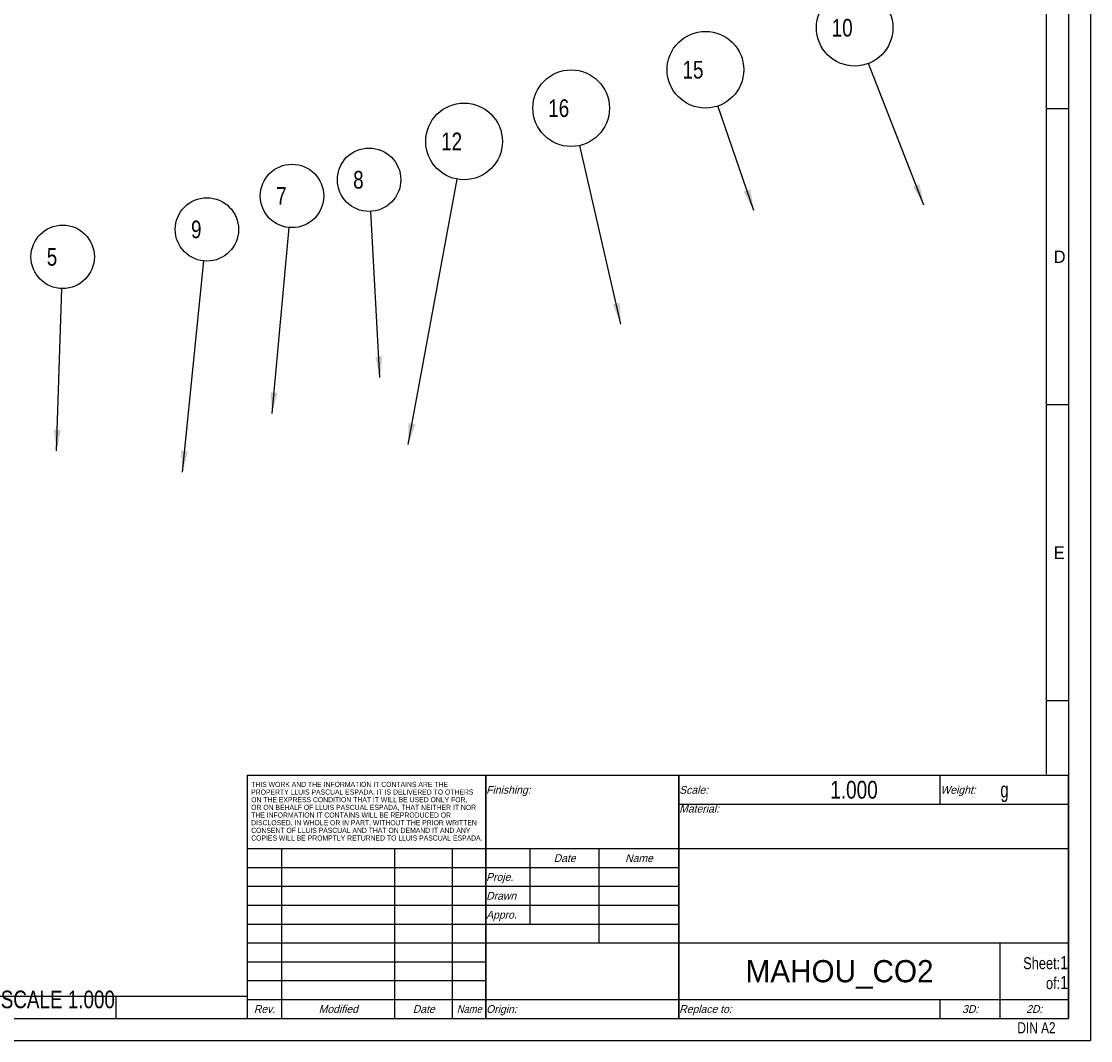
# Model space of a CAD drawing. Header units: inches. Extents: x 0 to 23.4, y 0 to 16.5.
# Tile 26 of 38: x 13.9 to 23.4, y 0 to 9. Entities that reach past the tile are written whole.
import ezdxf

# ---------------------------------------------------------------- set-up
doc = ezdxf.new("R2010")
doc.units = ezdxf.units.IN
doc.header["$LTSCALE"] = 1.28622
doc.header["$MEASUREMENT"] = 0
doc.layers.get('0').update_dxf_attribs({"linetype": 'CONTINUOUS'})
doc.layers.add('035__NOTES', color=7, linetype='CONTINUOUS')
doc.styles.get("Standard").update_dxf_attribs({"font": 'txt', "width": 0.8})
doc.styles.add('TEXTSTYLE_2', font='txt')
doc.styles.add('TEXTSTYLE_3', font='txt', dxfattribs={"width": 0.9})
doc.styles.add('TEXTSTYLE_4', font='txt', dxfattribs={"width": 0.7})
doc.dimstyles.get("Standard").update_dxf_attribs({"dimtxt": 0.15625, "dimasz": 0.1875, "dimexe": 0.125, "dimexo": 0.0625, "dimgap": 0.09, "dimtad": 0, "dimtih": 1, "dimtoh": 1, "dimzin": 4, "dimdsep": 46, "dimtxsty": 'STANDARD', "dimblk": '_FILLED', "dimblk1": '_FILLED', "dimblk2": '_FILLED', "dimcen": 0.09, "dimazin": 1, "dimtp": 0.01, "dimtm": 0.01, "dimtfac": 1, "dimtofl": 0, "dimtmove": 0, "dimatfit": 3, "dimldrblk": '_FILLED', "dimfxl": 1, "dimtolj": 1, "dimtzin": 4, "dimarcsym": 0})

# ---------------------------------------------------------------- blocks, each defined once
blk = doc.blocks.new('CAJETIN_BL0', base_point=(19.5473, 5.8465))
at = {"color": 7, "linetype": 'CONTINUOUS'}
for p, q in [((23.189, 11.4961), (23.189, 0.1969)), ((15.9053, 2.3528), (23.1888, 2.3528)), ((15.9053, 2.3528), (15.9053, 0.1969)), ((18.0217, 2.3528), (18.0217, 0.1969)), ((19.7343, 2.3529), (19.7343, 0.1969)), ((15.9056, 1.7027), (23.1891, 1.7027)), ((18.0224, 0.8662), (23.1893, 0.8662))]:
    blk.add_line(p, q, dxfattribs=at)
blk = doc.blocks.new('_FILLED')
at = {"color": 0, "linetype": 'BYBLOCK'}
blk.add_solid([(0, 0), (-1, 0.167), (-1, -0.167)], dxfattribs=at)
blk = doc.blocks.new('BALLOON_BL5', base_point=(14.2673, 6.9514))
at = {"color": 7, "linetype": 'CONTINUOUS'}
blk.add_circle((14.2673, 6.9514), 0.2812, dxfattribs=at)
at = {"color": 7, "linetype": 'CONTINUOUS', "insert": (14.0798, 7.0295), "char_height": 0.15625, "width": 0.375, "attachment_point": 1, "line_spacing_factor": 0.9}
blk.add_mtext(' 5 ', dxfattribs=at)
blk = doc.blocks.new('BALLOON_BL7', base_point=(16.3018, 7.4914))
at = {"color": 7, "linetype": 'CONTINUOUS'}
blk.add_circle((16.3018, 7.4914), 0.2812, dxfattribs=at)
at = {"color": 7, "linetype": 'CONTINUOUS', "insert": (16.1143, 7.5695), "char_height": 0.15625, "width": 0.375, "attachment_point": 1, "line_spacing_factor": 0.9}
blk.add_mtext(' 7 ', dxfattribs=at)
blk = doc.blocks.new('BALLOON_BL8', base_point=(16.9852, 7.635))
at = {"color": 7, "linetype": 'CONTINUOUS'}
blk.add_circle((16.9852, 7.635), 0.2812, dxfattribs=at)
at = {"color": 7, "linetype": 'CONTINUOUS', "insert": (16.7977, 7.7131), "char_height": 0.15625, "width": 0.375, "attachment_point": 1, "line_spacing_factor": 0.9}
blk.add_mtext(' 8 ', dxfattribs=at)
blk = doc.blocks.new('BALLOON_BL9', base_point=(15.5468, 7.1944))
at = {"color": 7, "linetype": 'CONTINUOUS'}
blk.add_circle((15.5468, 7.1944), 0.2812, dxfattribs=at)
at = {"color": 7, "linetype": 'CONTINUOUS', "insert": (15.3593, 7.2726), "char_height": 0.15625, "width": 0.375, "attachment_point": 1, "line_spacing_factor": 0.9}
blk.add_mtext(' 9 ', dxfattribs=at)
blk = doc.blocks.new('BALLOON_BL10', base_point=(17.828, 7.975))
at = {"color": 7, "linetype": 'CONTINUOUS'}
blk.add_circle((17.828, 7.975), 0.34, dxfattribs=at)
at = {"color": 7, "linetype": 'CONTINUOUS', "insert": (17.578, 8.0532), "char_height": 0.15625, "width": 0.5, "attachment_point": 1, "line_spacing_factor": 0.9}
blk.add_mtext(' 12 ', dxfattribs=at)
blk = doc.blocks.new('BALLOON_BL13', base_point=(19.9691, 8.6108))
at = {"color": 7, "linetype": 'CONTINUOUS'}
blk.add_circle((19.9691, 8.6108), 0.34, dxfattribs=at)
at = {"color": 7, "linetype": 'CONTINUOUS', "insert": (19.7191, 8.689), "char_height": 0.15625, "width": 0.5, "attachment_point": 1, "line_spacing_factor": 0.9}
blk.add_mtext(' 15 ', dxfattribs=at)
blk = doc.blocks.new('BALLOON_BL14', base_point=(18.7781, 8.2698))
at = {"color": 7, "linetype": 'CONTINUOUS'}
blk.add_circle((18.7781, 8.2698), 0.34, dxfattribs=at)
at = {"color": 7, "linetype": 'CONTINUOUS', "insert": (18.5281, 8.348), "char_height": 0.15625, "width": 0.5, "attachment_point": 1, "line_spacing_factor": 0.9}
blk.add_mtext(' 16 ', dxfattribs=at)
blk = doc.blocks.new('BALLOON_BL17', base_point=(21.2928, 8.9836))
at = {"layer": '035__NOTES', "color": 7, "linetype": 'CONTINUOUS'}
blk.add_circle((21.2928, 8.9836), 0.34, dxfattribs=at)
at = {"layer": '035__NOTES', "color": 7, "linetype": 'CONTINUOUS', "insert": (21.0428, 9.0617), "char_height": 0.15625, "width": 0.5, "attachment_point": 1, "line_spacing_factor": 0.9}
blk.add_mtext(' 10 ', dxfattribs=at)

msp = doc.modelspace()

# ---------------------------------------------------------------- linework, layer by layer
at = {"color": 7, "linetype": 'CONTINUOUS'}
for p, q in [((23.3858, 16.5354), (23.3858, 0)), ((23.189, 16.3386), (23.189, 0.1969)), ((22.9921, 16.1417), (22.9921, 2.3618)), ((22.9921, 8.2673), (23.189, 8.2673)), ((22.9921, 5.6425), (23.189, 5.6425)), ((22.9921, 3.0177), (23.189, 3.0177)), ((15.9054, 0.1975), (15.9054, 2.353)), ((15.9054, 2.353), (23.1889, 2.353)), ((18.0216, 0.1975), (18.0216, 2.353)), ((19.7342, 0.1975), (19.7342, 2.353)), ((22.0519, 2.0971), (22.0519, 2.353)), ((23.1889, 0.1975), (23.1889, 2.353)), ((19.7342, 2.0971), (23.1889, 2.0971)), ((15.9054, 1.7034), (23.1889, 1.7034)), ((16.2106, 0.1975), (16.2106, 1.7034)), ((17.2145, 0.1975), (17.2145, 1.7034)), ((17.7263, 0.1975), (17.7263, 1.7034)), ((18.4153, 1.0341), (18.4153, 1.7034)), ((19.0255, 0.8668), (19.0255, 1.7034)), ((15.9054, 1.5361), (19.7342, 1.5361)), ((15.9054, 1.3687), (19.7342, 1.3687)), ((15.9054, 1.2014), (19.7342, 1.2014)), ((15.9054, 1.0341), (19.7342, 1.0341)), ((15.9054, 0.8668), (23.1889, 0.8668)), ((22.5834, 0.1975), (22.5834, 0.8668)), ((15.9054, 0.6995), (18.0216, 0.6995)), ((15.9054, 0.5321), (18.0216, 0.5321)), ((0.9843, 0.3937), (15.9055, 0.3937)), ((14.7402, 0.3937), (14.7402, 0.1969)), ((15.9054, 0.3648), (23.1889, 0.3648)), ((22.0519, 0.1975), (22.0519, 0.3648)), ((0.7874, 0.1969), (23.189, 0.1969)), ((15.9054, 0.1975), (23.1889, 0.1975)), ((0, 0), (23.3858, 0))]:
    msp.add_line(p, q, dxfattribs=at)

# ---------------------------------------------------------------- block references
for name, p in [('CAJETIN_BL0', (19.5473, 5.8465)), ('BALLOON_BL13', (19.9691, 8.6108)), ('BALLOON_BL14', (18.7781, 8.2698)), ('BALLOON_BL10', (17.828, 7.975)), ('BALLOON_BL8', (16.9852, 7.635)), ('BALLOON_BL7', (16.3018, 7.4914)), ('BALLOON_BL9', (15.5468, 7.1944)), ('BALLOON_BL5', (14.2673, 6.9514))]:
    msp.add_blockref(name, p, dxfattribs=at)
at = {"layer": '035__NOTES', "color": 7, "linetype": 'CONTINUOUS'}
msp.add_blockref('BALLOON_BL17', (21.2928, 8.9836), dxfattribs=at)

# ---------------------------------------------------------------- texts
at = {"color": 7, "linetype": 'CONTINUOUS', "char_height": 0.1102, "width": 0.110236, "attachment_point": 1, "line_spacing_factor": 0.9, "style": 'TEXTSTYLE_2'}
for s, insert in [('D', (23.0574, 7.0075)), ('E', (23.0574, 4.3827))]:
    msp.add_mtext(s, dxfattribs=dict(at, insert=insert))
at = {"color": 7, "linetype": 'CONTINUOUS', "line_spacing_factor": 0.9}
for s, insert, char_height, width, attachment_point in [('THIS WORK AND THE INFORMATION IT CONTAINS ARE THE \\PPROPERTY LLUIS PASCUAL ESPADA. IT IS DELIVERED TO OTHERS \\PON THE EXPRESS CONDITION THAT IT WILL BE USED ONLY FOR, \\POR ON BEHALF OF LLUIS PASCUAL ESPADA, THAT NEITHER IT NOR \\PTHE INFORMATION IT CONTAINS WILL BE REPRODUCED OR \\PDISCLOSED, IN WHOLE OR IN PART, WITHOUT THE PRIOR WRITTEN \\PCONSENT OF LLUIS PASCUAL AND THAT ON DEMAND IT AND ANY \\PCOPIES WILL BE PROMPTLY RETURNED TO LLUIS PASCUAL ESPADA.', (15.9394, 2.295), 0.045276, 2.100787, 1), ('SCALE 1.000', (14.7307, 0.4435), 0.15625, 1.375, 3), ('DIN A2', (22.7361, 0.1632), 0.09843, 0.472441, 1)]:
    msp.add_mtext(s, dxfattribs=dict(at, insert=insert, char_height=char_height, width=width, attachment_point=attachment_point))
at = {"layer": '035__NOTES', "color": 7, "linetype": 'CONTINUOUS', "line_spacing_factor": 0.9}
for s, insert, char_height, width, attachment_point in [('1.000', (21.2867, 2.3038), 0.15748, 0.629921, 2), ('Sheet:\\H0.1181102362;1\\P\\H0.1062992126; of:\\H0.1181102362;1', (23.1864, 0.7516), 0.106299, 0.604724, 3)]:
    msp.add_mtext(s, dxfattribs=dict(at, insert=insert, char_height=char_height, width=width, attachment_point=attachment_point))
for s, insert, char_height, width, attachment_point, style in [('\\Q15.0;Finishing:', (18.024, 2.2583), 0.068898, 1.033465, 1, 'TEXTSTYLE_2'), ('\\Q15.0;Scale:', (19.7366, 2.2583), 0.068898, 0.620079, 1, 'TEXTSTYLE_2'), ('\\Q15.0;Weight:', (22.0544, 2.2583), 0.068898, 0.723425, 1, 'TEXTSTYLE_2'), ('g', (22.5859, 2.2939), 0.1378, 0.096457, 1, 'TEXTSTYLE_4'), ('\\Q15.0;Material:', (19.7366, 2.0916), 0.068898, 0.930118, 1, 'TEXTSTYLE_2'), ('\\Q15.0;Date', (18.7204, 1.653), 0.068898, 0.413386, 2, 'TEXTSTYLE_2'), ('\\Q15.0;Name', (19.3798, 1.653), 0.068898, 0.413386, 2, 'TEXTSTYLE_2'), ('\\Q15.0;Proje.', (18.024, 1.4856), 0.068898, 0.620079, 1, 'TEXTSTYLE_2'), ('\\Q15.0;Drawn', (18.024, 1.3183), 0.068898, 0.516732, 1, 'TEXTSTYLE_2'), ('\\Q15.0;Appro.', (18.024, 1.151), 0.068898, 0.620079, 1, 'TEXTSTYLE_2'), ('MAHOU_CO2', (21.1588, 0.7142), 0.19685, 1.771654, 2, 'TEXTSTYLE_2'), ('\\Q15.0;Rev.', (16.058, 0.3144), 0.068898, 0.413386, 2, 'TEXTSTYLE_2'), ('\\Q15.0;Modified', (16.7125, 0.3144), 0.068898, 0.826772, 2, 'TEXTSTYLE_2'), ('\\Q15.0;Date', (17.4704, 0.3144), 0.068898, 0.413386, 2, 'TEXTSTYLE_2'), ('\\Q15.0;Name', (17.8739, 0.3144), 0.068898, 0.372047, 2, 'TEXTSTYLE_3'), ('\\Q15.0;Origin: ', (18.024, 0.3144), 0.068898, 0.826772, 1, 'TEXTSTYLE_2'), ('\\Q15.0;Replace to:', (19.7366, 0.3144), 0.068898, 1.136811, 1, 'TEXTSTYLE_2'), ('\\Q15.0;3D: ', (22.3176, 0.3144), 0.068898, 0.413386, 2, 'TEXTSTYLE_2'), ('\\Q15.0;2D: ', (22.8861, 0.3144), 0.068898, 0.413386, 2, 'TEXTSTYLE_2')]:
    msp.add_mtext(s, dxfattribs=dict(at, insert=insert, char_height=char_height, width=width, attachment_point=attachment_point, style=style))

# ---------------------------------------------------------------- leaders
at = {"color": 7, "linetype": 'CONTINUOUS'}
for points in [[(20.3984, 7.3629), (20.0797, 8.2893)], [(19.22, 6.3532), (18.8545, 7.9385)], [(17.332, 5.2869), (17.7663, 7.6406)], [(17.0821, 5.8805), (17.0007, 7.3541)], [(16.1245, 5.5618), (16.276, 7.2113)], [(15.3292, 5.0423), (15.5185, 6.9146)], [(14.2135, 5.2295), (14.2585, 6.6703)]]:
    msp.add_leader(points, dimstyle='STANDARD', override={"dimtad": 0}, dxfattribs=at)
at = {"layer": '035__NOTES', "color": 7, "linetype": 'CONTINUOUS'}
msp.add_leader([(21.9063, 7.4105), (21.4163, 8.6668)], dimstyle='STANDARD', override={"dimtad": 0}, dxfattribs=at)

doc.saveas('drawing.dxf')
